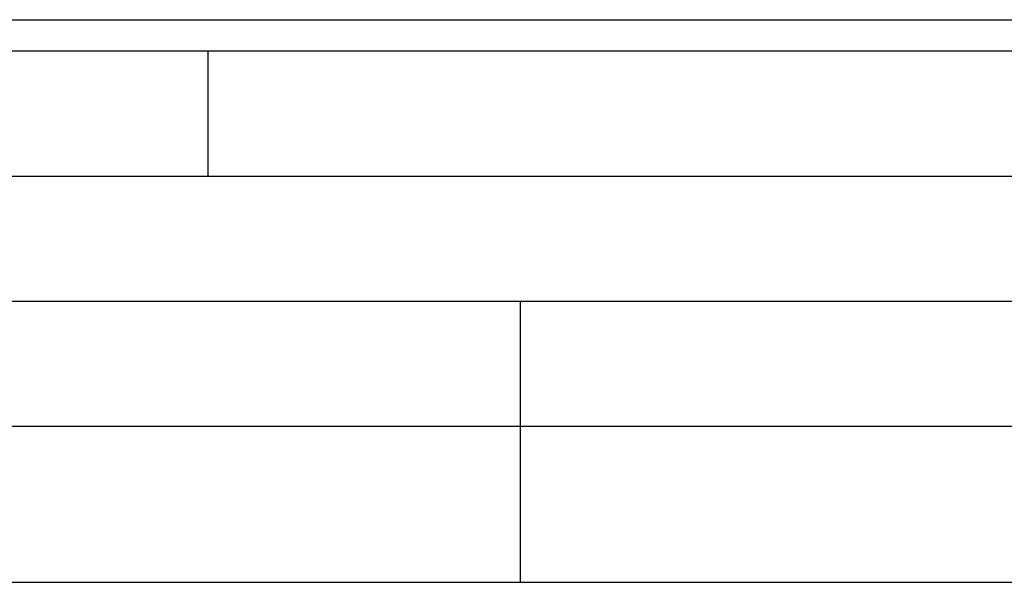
# Model space of a CAD drawing. Extents: x -65 to -29, y -70.1 to -47.
# Tile 52 of 57: x -34.2 to -32.6, y -68.7 to -67.8. Entities that reach past the tile are written whole.
import ezdxf

# ---------------------------------------------------------------- set-up
doc = ezdxf.new("R2010")
doc.units = 0
doc.header["$MEASUREMENT"] = 0
doc.layers.add('DST', color=7, linetype='CONTINUOUS')
doc.layers.add('PLOTVIEW1', color=7, linetype='CONTINUOUS')

msp = doc.modelspace()

# ---------------------------------------------------------------- linework, layer by layer
at = {"layer": 'DST', "color": 4, "linetype": 'CONTINUOUS'}
for p, q in [((-36.9824, -67.8031), (-30.4824, -67.8031)), ((-36.9824, -67.8531), (-30.4824, -67.8531))]:
    msp.add_line(p, q, dxfattribs=at)
at = {"layer": 'PLOTVIEW1', "color": 252, "linetype": 'CONTINUOUS'}
for p, q in [((-33.9044, -68.0531, 0.0197), (-33.9044, -67.8531, 0.0197)), ((-37.0873, -68.0531, 0.0197), (-30.3774, -68.0531, 0.0197)), ((-37.0873, -68.2531, 0.0197), (-30.3774, -68.2531, 0.0197)), ((-33.4044, -68.7031, 0.0197), (-33.4044, -68.2531, 0.0197)), ((-37.0873, -68.4531, 0.0197), (-30.3774, -68.4531, 0.0197)), ((-33.4044, -68.7031, 0.0197), (-33.4044, -68.4531, 0.0197)), ((-34.9174, -68.7031, 0.0197), (-30.3774, -68.7031, 0.0197))]:
    msp.add_line(p, q, dxfattribs=at)

doc.saveas('drawing.dxf')
